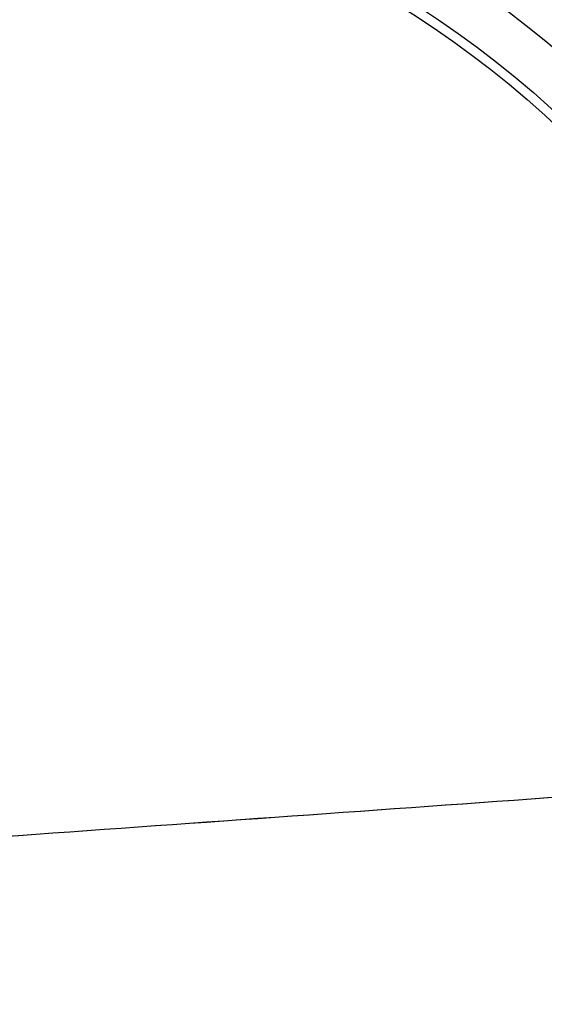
# Model space of a CAD drawing. Header units: millimetres. Extents: x -257 to 273, y -282 to 246.
# Tile 249 of 256: x 36 to 143, y -25 to 177. Entities that reach past the tile are written whole.
import ezdxf

# ---------------------------------------------------------------- set-up
doc = ezdxf.new("R2010")
doc.units = ezdxf.units.MM
doc.layers.add('Layer 01', color=7, linetype='Continuous', true_color=0x000000)

# ---------------------------------------------------------------- blocks, each defined once
blk = doc.blocks.new('Verpan Serie 430 Chair_Sæderamme til Serie430_Vink')
at = {"layer": 'Layer 01', "color": 254, "true_color": 0xcad1ee, "extrusion": (0, -1, 0)}
for centre, radius in [((0, 0), 202), ((0, 0, 55), 203.92)]:
    blk.add_arc(centre, radius, 270, 90, dxfattribs=at)
blk = doc.blocks.new('Vepan Serie 430 - Upholstery')
at = {"layer": 'Layer 01', "color": 250, "true_color": 0x404040}
for radius in [2604.2, 2603.2]:
    blk.add_arc((0, -2529.2), radius, 85.058, 90, dxfattribs=at)
at = {"layer": 'Layer 01', "color": 250, "true_color": 0x404040, "extrusion": (0, 1, 0)}
for centre, radius, start, end in [((0, 0, 65.32), 224.34, 90, 180), ((0, 0, 65.32), 224.34, 180, 270), ((0, 0, 64.32), 224.26, 180, 270), ((0, 0, 64.32), 224.26, 90, 180), ((0, 0, 61.33), 229, 90, 270), ((0, 0, 60.33), 227, 90, 270), ((0, 0, 58.81), 228.71, 90, 270), ((0, 0, 57.98), 229.27, 90, 270), ((0, 0), 227.6, 90, 270), ((0, 0, -1), 227.6, 90, 270)]:
    blk.add_arc(centre, radius, start, end, dxfattribs=at)
at = {"layer": 'Layer 01', "color": 250, "true_color": 0x404040, "extrusion": (0, -1, 0)}
for centre, radius in [((0, 0, -61.33), 229.1), ((0, 0, -61.33), 228), ((0, 0, -61.33), 227), ((0, 0, -60.83), 228), ((0, 0, -60.83), 227), ((0, 0, -60.33), 230.1), ((0, 0, -60.33), 228), ((0, 0, -60.33), 229.1), ((0, 0, -59.83), 230.1), ((0, 0, -59.83), 229.1), ((0, 0, -59.33), 230.1), ((0, 0, -59.33), 229.1), ((0, 0, -58.92), 228.88), ((0, 0, -58.09), 229.43), ((0, 0, -56.73), 227.6), ((0, 0, -56.73), 228.6), ((0, 0, -56.73), 227.6), ((0, 0, -56.73), 228.6), ((0, 0, -28.36), 228.6), ((0, 0, -28.36), 227.6), ((0, 0), 228.6), ((0, 0), 213.6), ((0, 0, 0.5), 213.6), ((0, 0, 1), 213.6)]:
    blk.add_arc(centre, radius, 270, 90, dxfattribs=at)
blk = doc.blocks.new('430 dining chair')
at = {"layer": 'Layer 01', "extrusion": (0.071252, 5.22431e-20, 0.997458), "rotation": 270}
blk.add_blockref('Vepan Serie 430 - Upholstery', (-52.98, 0), dxfattribs=at)
at = {"layer": 'Layer 01'}
blk.add_blockref('Verpan Serie 430 Chair_Sæderamme til Serie430_Vink', (0, 2.02), dxfattribs=at)

msp = doc.modelspace()

# ---------------------------------------------------------------- block references
at = {"layer": 'Layer 01', "extrusion": (0, -1, 2.28891e-16)}
msp.add_blockref('430 dining chair', (7.5, 70.19, -7.48), dxfattribs=at)

doc.saveas('drawing.dxf')
